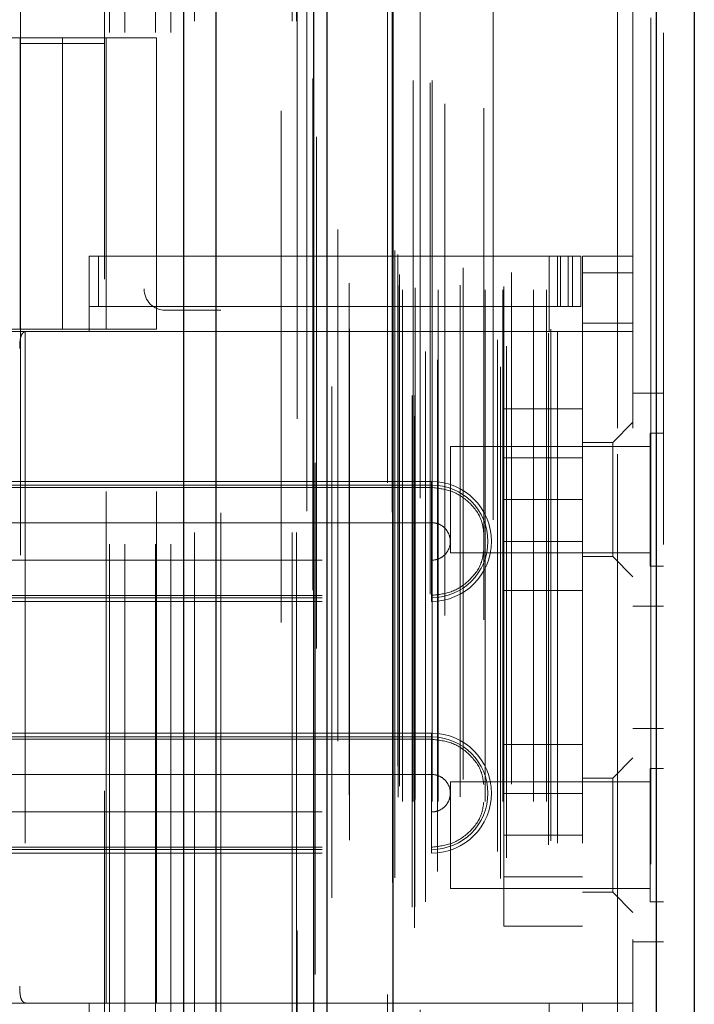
# Model space of a CAD drawing. Header units: inches. Extents: x 0.2 to 10.8, y 0.2 to 8.2.
# Tile 31 of 127: x 1.937 to 2.069, y 3.407 to 3.599. Entities that reach past the tile are written whole.
import ezdxf

# ---------------------------------------------------------------- set-up
doc = ezdxf.new("R2010")
doc.units = ezdxf.units.IN
doc.header["$MEASUREMENT"] = 0
doc.linetypes.add('HIDDEN', pattern=[0.075, 0.05, -0.025])

msp = doc.modelspace()

# ---------------------------------------------------------------- linework, layer by layer
at = {"color": 7, "linetype": 'Continuous', "lineweight": 25}
for p, q in [((1.9693855, 2.999053), (1.9693855, 5.4448824)), ((1.9757495, 2.999053), (1.9757495, 5.4437021)), ((1.9948254, 2.999053), (1.9948254, 5.4347285)), ((1.9974615, 2.999053), (1.9974615, 5.4344696)), ((2.0102645, 5.4087655), (2.0102645, 3.0251574)), ((2.0617855, 5.3996809), (2.0617855, 3.0342419)), ((2.0692226, 5.3967358), (2.0692226, 3.0371871))]:
    msp.add_line(p, q, dxfattribs=at)
at = {"color": 7, "linetype": 'HIDDEN', "lineweight": 18}
for p, q in [((1.9693855, 5.4448824), (1.9693855, 2.999053)), ((1.9693855, 5.4448824), (1.9693855, 2.999053)), ((1.9693855, 2.999053), (1.9693855, 5.4448824)), ((1.9715068, 2.999053), (1.9715068, 5.4437021)), ((1.9715068, 2.999053), (1.9715068, 5.4437021)), ((1.9757495, 2.999053), (1.9757495, 5.4437021)), ((1.9905828, 2.999053), (1.9905828, 5.4347285)), ((1.9905828, 2.999053), (1.9905828, 5.4347285)), ((1.9948254, 2.999053), (1.9948254, 5.4347285)), ((1.9914615, 2.999053), (1.9914615, 5.4344696)), ((1.9950797, 3.012687), (1.9950797, 5.4212358)), ((2.01449, 3.0218233), (2.01449, 5.4120995)), ((2.01449, 3.0218233), (2.01449, 5.4120995)), ((2.0092226, 5.4087655), (2.0092226, 3.0251574)), ((2.0140647, 3.0258275), (2.0140647, 5.4080954)), ((2.0145744, 3.0259173), (2.0145744, 5.4080055)), ((1.9983349, 3.0276458), (1.9983349, 5.4062821)), ((2.0156355, 5.4057851), (2.0156355, 3.0281461)), ((2.0166278, 3.026892), (2.0166278, 5.4070309)), ((2.0101622, 5.4030714), (2.0101622, 3.0308514)), ((2.010189, 3.0306417), (2.010189, 5.4032811)), ((2.0106405, 3.0316054), (2.0106405, 5.4023175)), ((2.0106405, 3.0316054), (2.0106405, 5.4023175)), ((2.0313023, 3.0314557), (2.0313023, 5.4024672)), ((2.0190256, 3.0328004), (2.0190256, 5.4011283)), ((2.0298708, 5.4015431), (2.0298708, 3.0323839)), ((2.0166588, 3.0344391), (2.0166588, 5.3994837)), ((2.0324828, 3.0354889), (2.0324828, 5.3984373)), ((2.0607436, 5.3996809), (2.0607436, 3.0342419)), ((2.0607436, 3.0342419), (2.0607436, 5.3996809)), ((2.0617855, 3.0342419), (2.0617855, 5.3996809)), ((2.030718, 3.0367581), (2.030718, 5.3971648)), ((2.0632226, 5.3967358), (2.0632226, 3.0371871)), ((2.0017715, 3.0389188), (2.0017715, 5.3950043)), ((2.040735, 3.0380605), (2.040735, 5.3958624)), ((2.0411677, 3.0387912), (2.0411677, 5.3951316)), ((2.0113115, 3.0473418), (2.0113115, 5.3865811)), ((2.0113115, 3.0473418), (2.0113115, 5.3865811)), ((2.0121545, 3.0465084), (2.0121545, 5.3874144)), ((2.0121545, 3.0465084), (2.0121545, 5.3874144)), ((2.0142282, 5.3874144), (2.0142282, 3.0465084)), ((2.0142282, 3.0465084), (2.0142282, 5.3874144)), ((2.0146448, 3.0469251), (2.0146448, 5.3869977)), ((2.0175615, 5.3869977), (2.0175615, 3.0469251)), ((2.0179782, 3.0465084), (2.0179782, 5.3874144)), ((2.0179782, 5.3874144), (2.0179782, 3.0465084)), ((2.0191513, 3.0465084), (2.0191513, 5.3874144)), ((2.0234499, 3.047425), (2.0234499, 5.3865392)), ((2.0283219, 3.0465084), (2.0283219, 5.3874144)), ((2.0317669, 3.0465084), (2.0317669, 5.3874144)), ((2.031979, 3.0471725), (2.031979, 5.3867533)), ((2.0378018, 3.0465084), (2.0378018, 5.3874144)), ((2.0403344, 3.0465084), (2.0403344, 5.3874144)), ((2.0403344, 3.0465084), (2.0403344, 5.3874144)), ((2.011556, 3.0495031), (2.011556, 5.3844198)), ((2.0204422, 5.3828484), (2.0204422, 3.0510602)), ((2.0239973, 3.0508036), (2.0239973, 5.3831192)), ((2.0239973, 3.0508036), (2.0239973, 5.3831192)), ((2.0334935, 3.0498744), (2.0334935, 5.3840484)), ((2.0280532, 5.3820191), (2.0280532, 3.0519052)), ((2.0106939, 3.0541947), (2.0106939, 5.3797282)), ((2.0106939, 3.0541947), (2.0106939, 5.3797282)), ((2.0112411, 3.0534216), (2.0112411, 5.3805012)), ((2.0112411, 3.0534216), (2.0112411, 5.3805012)), ((1.9953682, 5.3764119), (1.9953682, 3.0575201)), ((1.999502, 3.0582851), (1.999502, 5.3756377)), ((1.9884615, 3.0814696), (1.9884615, 5.3523863)), ((1.9884615, 3.0814696), (1.9884615, 5.3523863)), ((1.9884615, 3.0814696), (1.9884615, 5.3523863)), ((1.9884615, 3.0814696), (1.9884615, 5.3523863)), ((2.0542226, 3.1195031), (2.0542226, 5.3144198)), ((2.0542226, 3.1195031), (2.0542226, 5.3144198)), ((2.0542226, 5.3144198), (2.0542226, 3.1195031)), ((2.0542226, 5.3144198), (2.0542226, 3.1195031)), ((2.0572226, 3.1195031), (2.0572226, 5.3144198)), ((1.9616281, 4.1430113), (1.9616281, 3.546678)), ((1.9548781, 3.196803), (1.9548781, 3.7486363)), ((1.9548781, 3.196803), (1.9548781, 3.7486363)), ((1.9578781, 3.196803), (1.9578781, 3.7486363)), ((1.9638781, 3.196803), (1.9638781, 3.7486363)), ((1.9668781, 3.196803), (1.9668781, 3.7486363)), ((1.9668781, 3.196803), (1.9668781, 3.7486363)), ((1.937472, 3.6110615), (1.937472, 3.5946573)), ((1.9538762, 3.5946573), (1.9538762, 3.6110615)), ((1.9456741, 3.5957597), (1.8767764, 3.5957597)), ((1.9374345, 3.5957597), (1.9374345, 3.5388371)), ((1.9456741, 3.5957597), (1.9456741, 3.5388371)), ((1.9456741, 3.5957597), (1.9640468, 3.5957597)), ((1.9456741, 3.5388371), (1.9456741, 3.5957597)), ((1.9542043, 3.5388371), (1.9542043, 3.5957597)), ((1.9640468, 3.5388371), (1.9640468, 3.5957597)), ((1.937472, 3.5946573), (1.9538762, 3.5946573)), ((1.937472, 3.5946573), (1.937472, 3.3485943)), ((1.9538762, 3.3485943), (1.9538762, 3.5946573)), ((1.9509234, 3.5531087), (2.0408184, 3.5531087)), ((1.9509234, 3.538345), (1.9509234, 3.5531087)), ((1.9527164, 3.5432662), (1.9527164, 3.5531087)), ((2.0408184, 3.538345), (2.0408184, 3.5531087)), ((2.0408184, 3.5531087), (2.0424589, 3.5531087)), ((2.0424589, 3.5531087), (2.0424589, 3.5432662)), ((2.0424589, 3.5531087), (2.0454116, 3.5531087)), ((2.04307, 3.5432662), (2.04307, 3.5531087)), ((2.0445579, 3.5432662), (2.0445579, 3.5531087)), ((2.0454116, 3.5432662), (2.0454116, 3.5531087)), ((2.0454116, 3.5531087), (2.047052, 3.5531087)), ((2.0454116, 3.5432662), (2.0454116, 3.5531087)), ((2.047052, 3.5432662), (2.047052, 3.5531087)), ((2.0572226, 3.5531087), (2.0473801, 3.5531087)), ((2.0473801, 3.5498279), (2.0473801, 3.5531087)), ((2.0572226, 3.5498279), (2.0473801, 3.5498279)), ((2.0473801, 3.5498279), (2.0473801, 3.5399854)), ((2.0572226, 3.5498279), (2.0473801, 3.5498279)), ((1.9509234, 3.5432662), (2.0408184, 3.5432662)), ((2.0424589, 3.5432662), (2.0408184, 3.5432662)), ((2.0454116, 3.5432662), (2.0424589, 3.5432662)), ((2.047052, 3.5432662), (2.0454116, 3.5432662)), ((1.9766281, 3.5425113), (1.9657948, 3.5425113)), ((1.9766281, 3.402928), (1.9766281, 3.5425113)), ((2.0473801, 3.5399854), (2.0572226, 3.5399854)), ((2.0473801, 3.538345), (2.0473801, 3.5399854)), ((1.926287, 3.5388371), (1.9456741, 3.5388371)), ((1.9640468, 3.538345), (1.9299268, 3.538345)), ((1.9383629, 3.538345), (1.9383629, 3.4071114)), ((1.9640468, 3.5388371), (1.9456741, 3.5388371)), ((1.9542043, 3.4071114), (1.9542043, 3.538345)), ((1.9640468, 3.4071114), (1.9640468, 3.538345)), ((1.9640468, 3.538345), (2.0408184, 3.538345)), ((1.9640468, 3.538345), (2.0408184, 3.538345)), ((2.0424589, 3.538345), (2.0408184, 3.538345)), ((2.0424589, 3.538345), (2.0424589, 3.4071114)), ((2.0572226, 3.538345), (2.0424589, 3.538345)), ((2.0424589, 3.538345), (2.0424589, 3.4071114)), ((2.0473801, 3.538345), (2.0473801, 3.4071114)), ((2.0632226, 3.5263364), (2.0572226, 3.5263364)), ((2.0473801, 3.5232531), (2.0319634, 3.5232531)), ((2.0319634, 3.5232531), (2.0319634, 3.5055031)), ((2.0572226, 3.5206284), (2.0532856, 3.5166914)), ((2.0606185, 3.5185239), (2.0606185, 3.5055031)), ((2.0632226, 3.5185239), (2.0606185, 3.5185239)), ((2.0532856, 3.5166914), (2.0473801, 3.5166914)), ((2.0532856, 3.5055366), (2.0532856, 3.5166914)), ((2.021556, 3.5159198), (2.021556, 3.5055031)), ((2.0606185, 3.5159198), (2.021556, 3.5159198)), ((2.0473801, 3.5136656), (2.0319634, 3.5136656)), ((2.0178526, 3.5090489), (1.8964615, 3.5090489)), ((2.0178526, 3.5083382), (1.8964615, 3.5083382)), ((2.0178526, 3.5090489), (2.0178526, 3.5078784)), ((2.0178526, 3.5083382), (2.0178526, 3.5009967)), ((2.0178526, 3.5078784), (1.8964615, 3.5078784)), ((2.021556, 3.5055031), (2.021556, 3.4950864)), ((2.0473801, 3.5055031), (2.0319634, 3.5055031)), ((2.0319634, 3.5055031), (2.0319634, 3.4877531)), ((2.0532856, 3.4943817), (2.0532856, 3.5055366)), ((2.0606185, 3.5055031), (2.0606185, 3.4924823)), ((2.0178526, 3.5009967), (1.8964615, 3.5009967)), ((2.0319634, 3.4973406), (2.0473801, 3.4973406)), ((2.021556, 3.4950864), (2.0606185, 3.4950864)), ((1.8964615, 3.4936722), (2.0178526, 3.4936722)), ((2.0178526, 3.4863307), (2.0178526, 3.4936722)), ((2.0473801, 3.4943817), (2.0532856, 3.4943817)), ((2.0532856, 3.4943817), (2.0572226, 3.4904447)), ((2.0606185, 3.4924823), (2.0632226, 3.4924823)), ((2.0473801, 3.4877531), (2.0319634, 3.4877531)), ((1.8964615, 3.4867905), (2.0178526, 3.4867905)), ((1.8964615, 3.4863307), (2.0178526, 3.4863307)), ((1.8964615, 3.48562), (2.0178526, 3.48562)), ((2.0178526, 3.48562), (2.0178526, 3.4867905)), ((2.0572226, 3.4846698), (2.0632226, 3.4846698)), ((2.0632226, 3.4607531), (2.0572226, 3.4607531)), ((2.0178526, 3.4598363), (1.8964615, 3.4598363)), ((2.0178526, 3.4591256), (1.8964615, 3.4591256)), ((2.0178526, 3.4586658), (1.8964615, 3.4586658)), ((2.0178526, 3.4598363), (2.0178526, 3.4586658)), ((2.0178526, 3.4591256), (2.0178526, 3.4517841)), ((2.0473801, 3.4576698), (2.0319634, 3.4576698)), ((2.0319634, 3.4576698), (2.0319634, 3.4399198)), ((2.0572226, 3.4550116), (2.0532856, 3.4510746)), ((2.0606185, 3.4529406), (2.0606185, 3.4399198)), ((2.0632226, 3.4529406), (2.0606185, 3.4529406)), ((2.0178526, 3.4517841), (1.8964615, 3.4517841)), ((2.0532856, 3.4510746), (2.0473801, 3.4510746)), ((2.0532856, 3.4287649), (2.0532856, 3.4510746)), ((2.021556, 3.4503364), (2.021556, 3.4399198)), ((2.0606185, 3.4503364), (2.021556, 3.4503364)), ((2.0473801, 3.4480823), (2.0319634, 3.4480823)), ((1.8964615, 3.4444596), (2.0178526, 3.4444596)), ((2.0178526, 3.4371181), (2.0178526, 3.4444596)), ((2.021556, 3.4399198), (2.021556, 3.4295031)), ((2.0473801, 3.4399198), (2.0319634, 3.4399198)), ((2.0319634, 3.4399198), (2.0319634, 3.4221698)), ((2.0606185, 3.4399198), (2.0606185, 3.4268989)), ((1.8964615, 3.4375779), (2.0178526, 3.4375779)), ((1.8964615, 3.4371181), (2.0178526, 3.4371181)), ((2.0178526, 3.4364074), (2.0178526, 3.4375779)), ((1.8964615, 3.4364074), (2.0178526, 3.4364074)), ((2.0319634, 3.4317573), (2.0473801, 3.4317573)), ((2.021556, 3.4295031), (2.0606185, 3.4295031)), ((2.0473801, 3.4287649), (2.0532856, 3.4287649)), ((2.0532856, 3.4287649), (2.0572226, 3.4248279)), ((2.0606185, 3.4268989), (2.0632226, 3.4268989)), ((2.0473801, 3.4221698), (2.0319634, 3.4221698)), ((2.0572226, 3.4190864), (2.0632226, 3.4190864)), ((1.9640468, 3.4071114), (1.9299268, 3.4071114)), ((1.9509234, 3.3923476), (1.9509234, 3.4071114)), ((2.0408184, 3.4071114), (1.9640468, 3.4071114)), ((2.0408184, 3.4071114), (1.9640468, 3.4071114)), ((2.0424589, 3.4071114), (2.0408184, 3.4071114)), ((2.0408184, 3.3923476), (2.0408184, 3.4071114)), ((2.0572226, 3.4071114), (2.0424589, 3.4071114)), ((2.0473801, 3.4054709), (2.0473801, 3.4071114))]:
    msp.add_line(p, q, dxfattribs=at)
at = {"color": 7, "linetype": 'HIDDEN', "lineweight": 18, "flags": 128}
for points in [[(1.9915724, 5.421293), (1.991572, 4.2264814), (1.9915724, 3.0121417)], [(1.9934722, 5.4032521), (1.9934721, 4.265672), (1.9934722, 3.0306728)], [(1.9946433, 5.3877959), (1.9946426, 4.1919293), (1.9946433, 3.0461445)], [(1.9946433, 5.3877948), (1.9946427, 4.2656796), (1.9946433, 3.0461276)], [(2.0017593, 3.0478318), (2.0017595, 4.2074232), (2.0017593, 5.3860896)]]:
    msp.add_lwpolyline(points, dxfattribs=at)
at = {"color": 7, "linetype": 'HIDDEN', "lineweight": 18}
for centre, radius, start, end in [((1.9657948, 3.546678), 0.0041667, 180, 270), ((2.0178526, 3.4973345), 0.0117145, 270, 90), ((2.0178526, 3.4973345), 0.0110038, 270, 90), ((2.0178526, 3.4481219), 0.0117145, 270, 90), ((2.0178526, 3.4481219), 0.0110038, 270, 90)]:
    msp.add_arc(centre, radius, start, end, dxfattribs=at)
for points, knots in [([(1.9385979, 3.538345), (1.9383522, 3.538345), (1.9381392, 3.5382691), (1.9377908, 3.5379545), (1.9376575, 3.5377153), (1.9374647, 3.5371106), (1.937403, 3.5367414), (1.9373265, 3.5359409), (1.9373101, 3.5355043), (1.9373101, 3.5350641)], [0, 0, 0, 0, 0.25, 0.25, 0.5, 0.5, 0.75, 0.75, 1, 1, 1, 1]), ([(2.0280532, 3.4990603), (2.0279464, 3.4998456), (2.0276531, 3.5020031), (2.0254568, 3.5049559), (2.022004, 3.5074051), (2.0192364, 3.5077206), (2.0178526, 3.5078784)], [0, 0, 0, 0, 0.16020075, 0.44013383, 0.72006692, 1, 1, 1, 1]), ([(2.0178526, 3.4936722), (2.0183319, 3.4936722), (2.0188111, 3.4937676), (2.0196969, 3.4941345), (2.0201032, 3.4944059), (2.0207811, 3.4950838), (2.0210526, 3.4954901), (2.0214195, 3.4963759), (2.0215148, 3.4968551), (2.0215148, 3.4978138), (2.0214195, 3.498293), (2.0210526, 3.4991788), (2.0207811, 3.4995851), (2.0201032, 3.500263), (2.0196969, 3.5005345), (2.0188111, 3.5009014), (2.0183319, 3.5009967), (2.0178526, 3.5009967)], [0, 0, 0, 0, 0.125, 0.125, 0.25, 0.25, 0.375, 0.375, 0.5, 0.5, 0.625, 0.625, 0.75, 0.75, 0.875, 0.875, 1, 1, 1, 1]), ([(2.0178526, 3.4867905), (2.0192364, 3.4869483), (2.022004, 3.4872638), (2.0254568, 3.489713), (2.0276531, 3.4926658), (2.0279464, 3.4948233), (2.0280532, 3.4956086)], [0, 0, 0, 0, 0.27993308, 0.55986617, 0.83979925, 1, 1, 1, 1]), ([(2.0280532, 3.4498477), (2.0279464, 3.450633), (2.0276531, 3.4527905), (2.0254568, 3.4557433), (2.022004, 3.4581925), (2.0192364, 3.458508), (2.0178526, 3.4586658)], [0, 0, 0, 0, 0.16020075, 0.44013383, 0.72006692, 1, 1, 1, 1]), ([(2.0178526, 3.4444596), (2.0183319, 3.4444596), (2.0188111, 3.444555), (2.0196969, 3.4449219), (2.0201032, 3.4451933), (2.0207811, 3.4458713), (2.0210526, 3.4462775), (2.0214195, 3.4471633), (2.0215148, 3.4476425), (2.0215148, 3.4486012), (2.0214195, 3.4490804), (2.0210526, 3.4499662), (2.0207811, 3.4503725), (2.0201032, 3.4510504), (2.0196969, 3.4513219), (2.0188111, 3.4516888), (2.0183319, 3.4517841), (2.0178526, 3.4517841)], [0, 0, 0, 0, 0.125, 0.125, 0.25, 0.25, 0.375, 0.375, 0.5, 0.5, 0.625, 0.625, 0.75, 0.75, 0.875, 0.875, 1, 1, 1, 1]), ([(2.0178526, 3.4375779), (2.0192364, 3.4377357), (2.022004, 3.4380512), (2.0254568, 3.4405004), (2.0276531, 3.4434532), (2.0279464, 3.4456107), (2.0280532, 3.446396)], [0, 0, 0, 0, 0.27993308, 0.55986617, 0.83979925, 1, 1, 1, 1]), ([(1.9373101, 3.4103922), (1.9373101, 3.409952), (1.9373262, 3.4095197), (1.9374028, 3.4087155), (1.9374643, 3.4083475), (1.9376568, 3.4077428), (1.9377907, 3.4075025), (1.9381371, 3.4071886), (1.9383521, 3.4071114), (1.9385979, 3.4071114)], [0, 0, 0, 0, 0.25, 0.25, 0.5, 0.5, 0.75, 0.75, 1, 1, 1, 1])]:
    msp.add_open_spline(points, degree=3, knots=knots, dxfattribs=at)
for points in [[(2.0178526, 3.5078784), (2.0178526, 3.5065069), (2.0178526, 3.5032027), (2.0178526, 3.4992933), (2.0178526, 3.4973345)], [(2.0178526, 3.5009967), (2.0178526, 3.5000813), (2.0178526, 3.4987079), (2.0178526, 3.4973345)], [(2.0178526, 3.4973345), (2.0178526, 3.4953756), (2.0178526, 3.4914662), (2.0178526, 3.488162), (2.0178526, 3.4867905)], [(2.0178526, 3.4973345), (2.0178526, 3.495961), (2.0178526, 3.4945876), (2.0178526, 3.4936722)], [(2.0178526, 3.4586658), (2.0178526, 3.4572943), (2.0178526, 3.4539901), (2.0178526, 3.4500807), (2.0178526, 3.4481219)], [(2.0178526, 3.4517841), (2.0178526, 3.4508688), (2.0178526, 3.4494953), (2.0178526, 3.4481219)], [(2.0178526, 3.4481219), (2.0178526, 3.446163), (2.0178526, 3.4422536), (2.0178526, 3.4389494), (2.0178526, 3.4375779)], [(2.0178526, 3.4481219), (2.0178526, 3.4467484), (2.0178526, 3.445375), (2.0178526, 3.4444596)]]:
    msp.add_open_spline(points, degree=3, dxfattribs=at)

doc.saveas('drawing.dxf')
